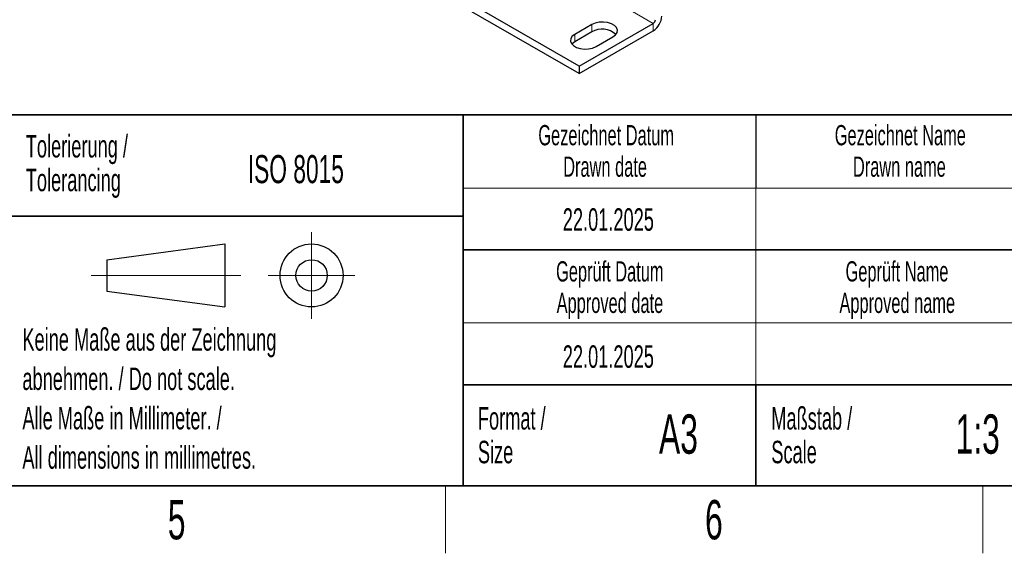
# Model space of a CAD drawing. Header units: millimetres. Extents: x 5 to 418, y 2 to 292.
# Tile 23 of 53: x 227 to 314, y 6 to 53. Entities that reach past the tile are written whole.
import ezdxf

# ---------------------------------------------------------------- set-up
doc = ezdxf.new("R2010")
doc.units = ezdxf.units.MM
doc.layers.add('SLD-0', color=7, linetype='Continuous')
doc.styles.add('SLDTEXTSTYLE0', font='TXT', dxfattribs={"width": 0.605})

msp = doc.modelspace()

# ---------------------------------------------------------------- linework, layer by layer
at = {"color": 7, "linetype": 'Continuous', "lineweight": 18}
for p, q in [((283.2151, 53.1526), (228.3437, 84.8292)), ((277.7468, 53.0437), (277.7468, 52.3905)), ((283.2151, 52.4993), (283.2151, 53.1526)), ((276.2384, 52.1729), (276.2384, 51.5196))]:
    msp.add_line(p, q, dxfattribs=at)
at = {"color": 7, "linetype": 'Continuous', "lineweight": 25}
for p, q in [((276.6155, 49.3427), (221.744, 81.0193)), ((276.6155, 48.6894), (221.744, 80.3661)), ((277.7468, 53.0437), (276.2384, 52.1729)), ((276.6155, 49.3427), (283.2151, 53.1526)), ((277.7468, 52.3905), (276.2384, 51.5196)), ((276.6155, 48.6894), (283.2151, 52.4993)), ((278.124, 51.0843), (279.6325, 51.9552)), ((276.6155, 49.3427), (276.6155, 48.6894))]:
    msp.add_line(p, q, dxfattribs=at)
at = {"color": 7, "linetype": 'Continuous', "lineweight": 25, "flags": 128}
for points in [[(279.6325, 51.9552), (279.8599, 52.1306), (279.9925, 52.3358), (280.0196, 52.5544), (279.9389, 52.7684), (279.757, 52.9607), (279.4887, 53.1156), (279.1556, 53.2206), (278.7848, 53.2672), (278.4062, 53.2516), (278.0507, 53.175), (277.7468, 53.0437)], [(276.2384, 52.1729), (276.0109, 51.9975), (275.8783, 51.7922), (275.8512, 51.5737), (275.9319, 51.3596), (276.1138, 51.1673), (276.3821, 51.0124), (276.7152, 50.9074), (277.086, 50.8608), (277.4646, 50.8765), (277.8202, 50.953), (278.124, 51.0843)], [(276.2384, 51.5196), (276.0109, 51.3443), (275.9738, 51.302)]]:
    msp.add_lwpolyline(points, dxfattribs=at)
at = {"color": 7, "linetype": 'Continuous', "lineweight": 25}
for centre, radius, start, end in [((282.3318, 53.8802), 1.6393, 302.605478, 357.394522), ((282.9943, 53.4978), 0.4098, 302.605478, 357.394522), ((278.6672, 50.7527), 1.8786, 49.106312, 119.333177)]:
    msp.add_arc(centre, radius, start, end, dxfattribs=at)
at = {"layer": 'SLD-0', "lineweight": 35}
for p, q in [((225.6167, 45), (266.3305, 45)), ((266.3305, 12), (266.3305, 45)), ((266.3305, 45), (266.3305, 12)), ((318, 45), (266.3305, 45)), ((225.6167, 36), (266.3305, 36)), ((266.3305, 33), (318, 33)), ((266.3305, 21), (318, 21)), ((292.3305, 21), (292.3305, 12)), ((26, 12), (408, 12)), ((225.6167, 12), (266.3305, 12)), ((266.3305, 12), (318, 12))]:
    msp.add_line(p, q, dxfattribs=at)
at = {"layer": 'SLD-0'}
msp.add_line((292.3305, 45), (292.3305, 38.5), dxfattribs=at)
at = {"layer": 'SLD-0', "lineweight": 18}
for p, q in [((266.3305, 38.5), (318, 38.5)), ((292.3305, 38.5), (292.3305, 33)), ((252.8396, 34.5746), (252.8396, 26.8746)), ((292.3305, 33), (292.3305, 26.5)), ((233.2396, 30.7246), (246.5396, 30.7246)), ((248.9896, 30.7246), (256.6896, 30.7246)), ((266.3305, 26.5), (318, 26.5)), ((292.3305, 26.5), (292.3305, 21)), ((264.75, 6), (264.75, 12)), ((312.5, 6), (312.5, 12))]:
    msp.add_line(p, q, dxfattribs=at)
at = {"layer": 'SLD-0', "lineweight": 25}
for p, q in [((234.6396, 32.1246), (245.1396, 33.5246)), ((245.1396, 33.5246), (245.1396, 27.9246)), ((234.6396, 32.1246), (234.6396, 29.3246)), ((234.6396, 29.3246), (245.1396, 27.9246))]:
    msp.add_line(p, q, dxfattribs=at)
for radius in [2.8, 1.4]:
    msp.add_circle((252.8396, 30.7246), radius, dxfattribs=at)

# ---------------------------------------------------------------- texts
at = {"layer": 'SLD-0', "style": 'SLDTEXTSTYLE0'}
for s, insert, char_height, attachment_point in [('Gezeichnet Datum', (279.0254, 44.1039), 1.8, 2), ('Gezeichnet Name', (305.1708, 44.1039), 1.8, 2), ('Tolerierung /', (227.4391, 43.2172), 2, 1), ('ISO 8015', (247.1716, 41.4342), 2.5, 1), ('Drawn date', (278.9303, 41.3039), 1.8, 2), ('Drawn name', (305.0871, 41.3039), 1.8, 2), ('Tolerancing', (227.4391, 40.2172), 2, 1), ('22.01.2025', (279.2203, 36.699), 2, 2), ('Geprüft Datum', (279.3494, 31.9851), 1.8, 2), ('Geprüft Name', (304.8762, 31.9851), 1.8, 2), ('Approved date', (279.362, 29.1851), 1.8, 2), ('Approved name', (304.9003, 29.1851), 1.8, 2), ('Keine Maße aus der Zeichnung', (227.1404, 26.0307), 2, 1), ('22.01.2025', (279.2203, 24.5049), 2, 2), ('abnehmen. / Do not scale.', (227.1404, 22.5307), 2, 1), ('Alle Maße in Millimeter. /', (227.1404, 19.0307), 2, 1), ('Format /', (267.6251, 19.0116), 2, 1), ('A3', (285.4515, 18.3609), 3.5, 2), ('Maßstab /', (293.7029, 19.0116), 2, 1), ('1:3', (312.0485, 18.3609), 3.5, 2), ('Size', (267.6251, 16.0116), 2, 1), ('Scale', (293.7029, 16.0116), 2, 1), ('All dimensions in millimetres.', (227.1404, 15.5307), 2, 1), ('5', (240.8527, 10.743), 3.5, 2), ('6', (288.6027, 10.743), 3.5, 2)]:
    msp.add_mtext(s, dxfattribs=dict(at, insert=insert, char_height=char_height, attachment_point=attachment_point))

doc.saveas('drawing.dxf')
